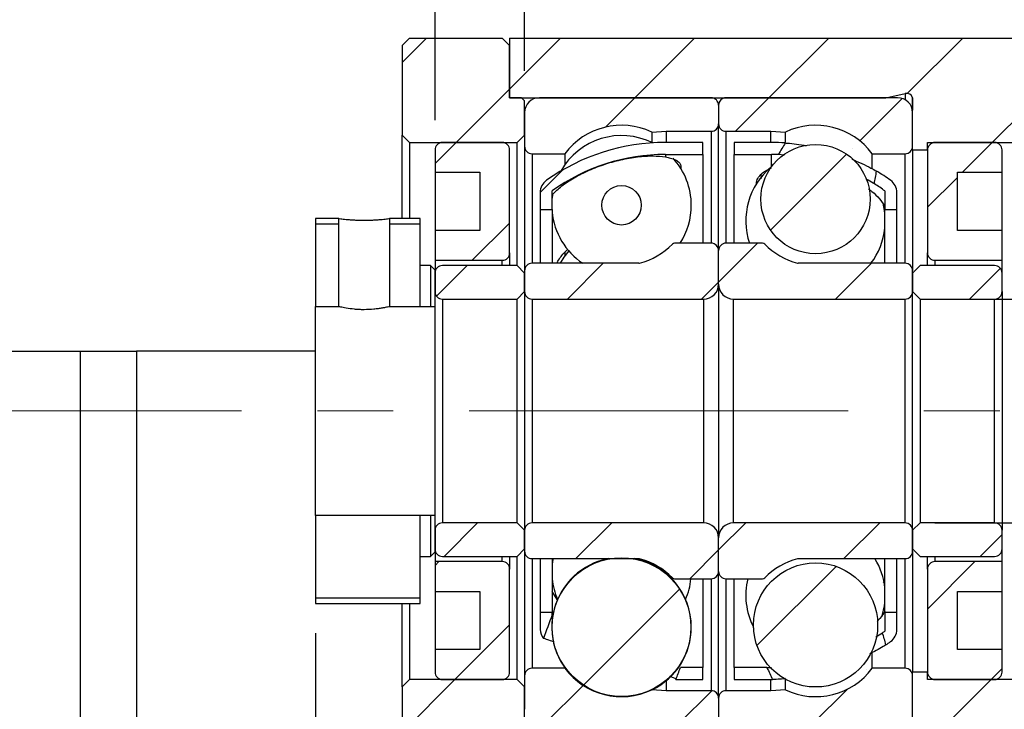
# Model space of a CAD drawing. Header units: millimetres. Extents: x 19 to 276, y 10 to 201.
# Tile 5 of 9: x 211 to 244, y 40 to 63. Entities that reach past the tile are written whole.
import ezdxf

# ---------------------------------------------------------------- set-up
doc = ezdxf.new("R2010")
doc.units = ezdxf.units.MM
doc.linetypes.add('CENTERX2', pattern=[20.32, 12.7, -2.54, 2.54, -2.54])
doc.layers.add('FORMAT', color=7, linetype='Continuous')
doc.styles.add('SLDTEXTSTYLE0', font='TXT', dxfattribs={"width": 0.75})
doc.dimstyles.new('SLDDIMSTYLE3', dxfattribs={"dimtxt": 3.5, "dimasz": 2.5, "dimexe": 0, "dimexo": 0.0625, "dimgap": 0.875, "dimtad": 1, "dimlfac": 2, "dimrnd": 1e-09, "dimzin": 12, "dimdsep": 46, "dimtxsty": 'SLDTEXTSTYLE0', "dimsah": 1, "dimcen": 0.09, "dimadec": 0, "dimazin": 3, "dimtfac": 1, "dimtofl": 0, "dimtmove": 0, "dimatfit": 3, "dimfxl": 1, "dimfrac": 2, "dimtolj": 1, "dimtzin": 12, "dimarcsym": 0})
doc.dimstyles.new('SLDDIMSTYLE4', dxfattribs={"dimtxt": 3.5, "dimasz": 2.5, "dimexe": 0, "dimexo": 0.0625, "dimgap": 0.875, "dimtad": 1, "dimlfac": 2, "dimrnd": 1e-09, "dimzin": 12, "dimdsep": 46, "dimtxsty": 'SLDTEXTSTYLE0', "dimsah": 1, "dimcen": 0.09, "dimadec": 0, "dimazin": 3, "dimtfac": 1, "dimtmove": 0, "dimatfit": 0, "dimfxl": 1, "dimfrac": 2, "dimtolj": 1, "dimtzin": 12, "dimarcsym": 0})

# ---------------------------------------------------------------- blocks, each defined once
blk = doc.blocks.new('_D_11')
at = {"layer": 'FORMAT', "color": 7}
for p, q in [((251.885, 54.01), (251.885, 64.47)), ((241.436, 54.01), (252.885, 54.01)), ((251.885, 54.01), (251.885, 46.51)), ((241.436, 46.51), (252.885, 46.51))]:
    blk.add_line(p, q, dxfattribs=at)
for points in [[(251.885, 54.01), (251.635, 51.51), (252.135, 51.51)], [(251.885, 46.51), (252.135, 49.01), (251.635, 49.01)]]:
    blk.add_solid(points, dxfattribs=at)
at = {"layer": 'FORMAT', "color": 7, "char_height": 3.5, "attachment_point": 1, "rotation": 90, "style": 'SLDTEXTSTYLE0'}
for s, insert in [('15', (247.32, 59.297)), ('%%c', (247.374, 54.019))]:
    blk.add_mtext(s, dxfattribs=dict(at, insert=insert))
blk = doc.blocks.new('_D_14')
at = {"layer": 'FORMAT', "color": 7}
for p, q in [((220.686, 42.81), (220.686, 28.15)), ((240.686, 38.76), (240.686, 28.15)), ((220.686, 29.15), (240.686, 29.15))]:
    blk.add_line(p, q, dxfattribs=at)
for points in [[(220.686, 29.15), (223.186, 28.9), (223.186, 29.4)], [(240.686, 29.15), (238.186, 29.4), (238.186, 28.9)]]:
    blk.add_solid(points, dxfattribs=at)
at = {"layer": 'FORMAT', "color": 7, "char_height": 3.5, "attachment_point": 1, "style": 'SLDTEXTSTYLE0'}
for s, insert in [('(', (226.796, 33.662)), (')', (233.689, 33.662)), ('40', (228.516, 33.662))]:
    blk.add_mtext(s, dxfattribs=dict(at, insert=insert))
blk = doc.blocks.new('_D_16')
at = {"layer": 'FORMAT', "color": 7}
for p, q in [((224.686, 60.01), (224.686, 66.044)), ((227.686, 61.66), (227.686, 66.044)), ((224.686, 65.044), (219.186, 65.044)), ((224.686, 65.044), (227.686, 65.044)), ((227.686, 65.044), (230.611, 65.044))]:
    blk.add_line(p, q, dxfattribs=at)
for points in [[(224.686, 65.044), (222.186, 65.294), (222.186, 64.794)], [(227.686, 65.044), (230.186, 64.794), (230.186, 65.294)]]:
    blk.add_solid(points, dxfattribs=at)
at = {"layer": 'FORMAT', "color": 7, "insert": (228.025, 69.556), "char_height": 3.5, "attachment_point": 1, "style": 'SLDTEXTSTYLE0'}
blk.add_mtext('6', dxfattribs=at)

msp = doc.modelspace()

# ---------------------------------------------------------------- hatches: boundary and pattern name
at = {"layer": 'FORMAT', "linetype": 'Continuous', "lineweight": 18}
h = msp.add_hatch(dxfattribs=at)
h.set_pattern_fill('ANSI31', color=256, style=0)
h.paths.add_polyline_path([(223.8357, 62.7597), (223.5857, 62.5097), (223.5857, 59.5097), (223.8357, 59.2597), (227.4357, 59.2597), (227.6857, 59.5097), (227.6857, 60.6597), (227.5857, 60.7597), (227.1857, 60.7597), (227.1857, 62.5097), (226.9357, 62.7597)], flags=0)
h = msp.add_hatch(dxfattribs=at)
h.set_pattern_fill('ANSI31', color=256, style=0)
edge = h.paths.add_edge_path(flags=0)
edge.add_line((240.6857, 60.7597), (240.6857, 59.0097))
edge.add_line((240.6857, 59.0097), (241.1857, 59.0097))
edge.add_line((241.1857, 59.0097), (241.1857, 59.2597))
edge.add_line((241.1857, 59.2597), (244.6857, 59.2597))
edge.add_line((244.6857, 59.2597), (244.6857, 62.7597))
edge.add_line((244.6857, 62.7597), (227.1857, 62.7597))
edge.add_line((227.1857, 62.7597), (227.1857, 60.7597))
edge.add_line((227.1857, 60.7597), (239.7872, 60.7597))
edge.add_line((239.7872, 60.7597), (240.4424, 60.905))
edge.add_arc((240.4857, 60.7097), 0.2, 14.47751, 102.5, ccw=False)
edge.add_line((240.6794, 60.7597), (240.6857, 60.7597))
h = msp.add_hatch(dxfattribs=at)
h.set_pattern_fill('ANSI31', color=256, style=0)
edge = h.paths.add_edge_path(flags=0)
edge.add_line((234.1857, 59.8847), (234.1857, 60.5097))
edge.add_arc((233.9357, 60.5097), 0.25, 0, 90)
edge.add_line((233.9357, 60.7597), (228.1857, 60.7597))
edge.add_arc((228.1857, 60.2597), 0.5, 90, 180)
edge.add_line((227.6857, 60.2597), (227.6857, 59.1347))
edge.add_arc((227.9357, 59.1347), 0.25, 180, 270)
edge.add_line((227.9357, 58.8847), (229.0357, 58.8847))
edge.add_arc((230.9357, 57.4597), 2.375, 64.82143, 143.1301, ccw=False)
edge.add_line((231.9461, 59.6091), (232.4357, 59.6347))
edge.add_line((232.4357, 59.6347), (233.9357, 59.6347))
edge.add_arc((233.9357, 59.8847), 0.25, 270, 360)
h = msp.add_hatch(dxfattribs=at)
h.set_pattern_fill('ANSI31', color=256, style=0)
edge = h.paths.add_edge_path(flags=0)
edge.add_line((240.1857, 60.7597), (234.4357, 60.7597))
edge.add_arc((234.4357, 60.5097), 0.25, 90, 180)
edge.add_line((234.1857, 60.5097), (234.1857, 59.8847))
edge.add_arc((234.4357, 59.8847), 0.25, 180, 270)
edge.add_line((234.4357, 59.6347), (235.9357, 59.6347))
edge.add_line((235.9357, 59.6347), (236.4253, 59.6091))
edge.add_arc((237.4357, 57.4597), 2.375, 36.8699, 115.17857, ccw=False)
edge.add_line((239.3357, 58.8847), (240.4357, 58.8847))
edge.add_arc((240.4357, 59.1347), 0.25, 270, 360)
edge.add_line((240.6857, 59.1347), (240.6857, 60.2597))
edge.add_arc((240.1857, 60.2597), 0.5, 0, 90)
h = msp.add_hatch(dxfattribs=at)
h.set_pattern_fill('ANSI31', color=256, style=0)
edge = h.paths.add_edge_path(flags=0)
edge.add_line((224.6857, 58.2597), (226.1857, 58.2597))
edge.add_line((226.1857, 58.2597), (226.1857, 56.3097))
edge.add_line((226.1857, 56.3097), (224.6857, 56.3097))
edge.add_line((224.6857, 56.3097), (224.6857, 55.3097))
edge.add_line((224.6857, 55.3097), (226.9357, 55.3097))
edge.add_arc((226.9357, 55.5597), 0.25, 270, 360)
edge.add_line((227.1857, 55.5597), (227.1857, 59.0097))
edge.add_arc((226.9357, 59.0097), 0.25, 0, 90)
edge.add_line((226.9357, 59.2597), (224.9357, 59.2597))
edge.add_arc((224.9357, 59.0097), 0.25, 90, 180)
edge.add_line((224.6857, 59.0097), (224.6857, 58.2597))
h = msp.add_hatch(dxfattribs=at)
h.set_pattern_fill('ANSI31', color=256, style=0)
edge = h.paths.add_edge_path(flags=0)
edge.add_arc((232.4107, 52.3534), 6.5064, 90, 125.73536, ccw=False)
edge.add_line((232.4107, 58.8597), (233.6607, 58.8597))
edge.add_line((233.6607, 58.8597), (233.6607, 59.2597))
edge.add_line((233.6607, 59.2597), (232.4107, 59.2597))
edge.add_arc((232.4107, 52.3534), 6.9064, 90, 125.27837)
edge.add_arc((228.7107, 57.5833), 0.5, 125.27837, 180)
edge.add_line((228.2107, 57.5833), (228.2107, 57.0097))
edge.add_line((228.2107, 57.0097), (228.6107, 57.0097))
edge.add_line((228.6107, 57.0097), (228.6107, 57.6347))
h = msp.add_hatch(dxfattribs=at)
h.set_pattern_fill('ANSI31', color=256, style=0)
edge = h.paths.add_edge_path(flags=0)
edge.add_line((234.7107, 59.2597), (234.7107, 58.8597))
edge.add_line((234.7107, 58.8597), (235.9607, 58.8597))
edge.add_arc((235.9607, 52.3534), 6.5064, 88.02282, 90, ccw=False)
edge.add_ellipse((234.7251, 50.2597), major_axis=(4.4441, 11.6457), ratio=0.1875268, start_angle=10.1885, end_angle=11.24711, ccw=False)
edge.add_arc((235.9607, 52.3534), 6.9064, 86.16598, 90)
edge.add_line((235.9607, 59.2597), (234.7107, 59.2597))
h = msp.add_hatch(dxfattribs=at)
h.set_pattern_fill('ANSI31', color=256, style=0)
edge = h.paths.add_edge_path(flags=0)
edge.add_arc((237.4357, 57.363), 1.8322, 0, 360)
h = msp.add_hatch(dxfattribs=at)
h.set_pattern_fill('ANSI31', color=256, style=0)
edge = h.paths.add_edge_path(flags=0)
edge.add_line((243.6857, 56.3097), (242.1857, 56.3097))
edge.add_line((242.1857, 56.3097), (242.1857, 58.2597))
edge.add_line((242.1857, 58.2597), (243.6857, 58.2597))
edge.add_line((243.6857, 58.2597), (243.6857, 59.0097))
edge.add_arc((243.4357, 59.0097), 0.25, 0, 90)
edge.add_line((243.4357, 59.2597), (241.4357, 59.2597))
edge.add_arc((241.4357, 59.0097), 0.25, 90, 180)
edge.add_line((241.1857, 59.0097), (241.1857, 55.5597))
edge.add_arc((241.4357, 55.5597), 0.25, 180, 270)
edge.add_line((241.4357, 55.3097), (243.6857, 55.3097))
edge.add_line((243.6857, 55.3097), (243.6857, 56.3097))
h = msp.add_hatch(dxfattribs=at)
h.set_pattern_fill('ANSI31', color=256, style=0)
edge = h.paths.add_edge_path(flags=0)
edge.add_line((240.1607, 57.0097), (240.1607, 57.5833))
edge.add_arc((239.6607, 57.5833), 0.5, 0, 54.72163)
edge.add_arc((235.9607, 52.3534), 6.9064, 54.72163, 59.37227)
edge.add_ellipse((234.7251, 50.2597), major_axis=(4.4441, 11.6457), ratio=0.1875268, start_angle=349.30239, end_angle=350.28009, ccw=False)
edge.add_arc((235.9607, 52.3534), 6.5064, 54.26464, 58.02802, ccw=False)
edge.add_line((239.7607, 57.6347), (239.7607, 57.0097))
edge.add_line((239.7607, 57.0097), (240.1607, 57.0097))
h = msp.add_hatch(dxfattribs=at)
h.set_pattern_fill('ANSI31', color=256, style=0)
edge = h.paths.add_edge_path(flags=0)
edge.add_arc((230.9357, 57.1543), 0.661, 0, 360)
h = msp.add_hatch(dxfattribs=at)
h.set_pattern_fill('ANSI31', color=256, style=0)
h.paths.add_polyline_path([(221.4607, 56.7098), (220.6856, 56.7098), (220.6856, 53.7597), (221.4607, 53.7597)], flags=0)
h.paths.add_polyline_path([(220.6857, 53.7597), (220.6857, 56.7097), (221.4607, 56.7097), (221.4607, 53.7597)], flags=0)
h = msp.add_hatch(dxfattribs=at)
h.set_pattern_fill('ANSI31', color=256, style=0)
h.paths.add_polyline_path([(224.1857, 56.7098), (223.1606, 56.7098), (223.1606, 53.7597), (224.6857, 53.7597), (224.6857, 54.9848), (224.5357, 55.1348), (224.1857, 55.1348)], flags=0)
h.paths.add_polyline_path([(223.1607, 53.7597), (223.1607, 56.7097), (224.1857, 56.7097), (224.1857, 55.1347), (224.5357, 55.1347), (224.6857, 54.9847), (224.6857, 53.7597)], flags=0)
h = msp.add_hatch(dxfattribs=at)
h.set_pattern_fill('ANSI31', color=256, style=0)
edge = h.paths.add_edge_path(flags=0)
edge.add_line((227.6857, 54.9597), (227.6857, 54.2597))
edge.add_arc((227.9357, 54.2597), 0.25, 180, 270)
edge.add_line((227.9357, 54.0097), (233.6857, 54.0097))
edge.add_arc((233.6857, 54.5097), 0.5, 270, 360)
edge.add_line((234.1857, 54.5097), (234.1857, 55.6347))
edge.add_arc((233.9357, 55.6347), 0.25, 0, 90)
edge.add_line((233.9357, 55.8847), (232.7105, 55.8847))
edge.add_arc((232.7105, 55.7847), 0.1, 90, 135.81561)
edge.add_arc((230.9357, 57.5097), 2.375, 284.75292, 315.81561, ccw=False)
edge.add_arc((231.5151, 55.3097), 0.1, 270, 284.75292, ccw=False)
edge.add_line((231.5151, 55.2097), (227.9357, 55.2097))
edge.add_arc((227.9357, 54.9597), 0.25, 90, 180)
h = msp.add_hatch(dxfattribs=at)
h.set_pattern_fill('ANSI31', color=256, style=0)
edge = h.paths.add_edge_path(flags=0)
edge.add_line((234.6857, 54.0097), (240.4357, 54.0097))
edge.add_arc((240.4357, 54.2597), 0.25, 270, 360)
edge.add_line((240.6857, 54.2597), (240.6857, 54.9597))
edge.add_arc((240.4357, 54.9597), 0.25, 0, 90)
edge.add_line((240.4357, 55.2097), (236.8564, 55.2097))
edge.add_arc((236.8564, 55.3097), 0.1, 255.24708, 270, ccw=False)
edge.add_arc((237.4357, 57.5097), 2.375, 224.18439, 255.24708, ccw=False)
edge.add_arc((235.6609, 55.7847), 0.1, 44.18439, 90)
edge.add_line((235.6609, 55.8847), (234.4357, 55.8847))
edge.add_arc((234.4357, 55.6347), 0.25, 90, 180)
edge.add_line((234.1857, 55.6347), (234.1857, 54.5097))
edge.add_arc((234.6857, 54.5097), 0.5, 180, 270)
h = msp.add_hatch(dxfattribs=at)
h.set_pattern_fill('ANSI31', color=256, style=0)
edge = h.paths.add_edge_path(flags=0)
edge.add_line((227.4357, 54.0097), (227.6857, 54.2597))
edge.add_line((227.6857, 54.2597), (227.6857, 54.8847))
edge.add_line((227.6857, 54.8847), (227.4357, 55.1347))
edge.add_line((227.4357, 55.1347), (224.9357, 55.1347))
edge.add_arc((224.9357, 54.8847), 0.25, 90, 180)
edge.add_line((224.6857, 54.8847), (224.6857, 54.2597))
edge.add_arc((224.9357, 54.2597), 0.25, 180, 270)
edge.add_line((224.9357, 54.0097), (227.4357, 54.0097))
h = msp.add_hatch(dxfattribs=at)
h.set_pattern_fill('ANSI31', color=256, style=0)
edge = h.paths.add_edge_path(flags=0)
edge.add_line((240.6857, 54.2597), (240.9357, 54.0097))
edge.add_line((240.9357, 54.0097), (243.4357, 54.0097))
edge.add_arc((243.4357, 54.2597), 0.25, 270, 360)
edge.add_line((243.6857, 54.2597), (243.6857, 54.8847))
edge.add_arc((243.4357, 54.8847), 0.25, 0, 90)
edge.add_line((243.4357, 55.1347), (240.9357, 55.1347))
edge.add_line((240.9357, 55.1347), (240.6857, 54.8847))
edge.add_line((240.6857, 54.8847), (240.6857, 54.2597))
h = msp.add_hatch(dxfattribs=at)
h.set_pattern_fill('ANSI31', color=256, style=0)
h.paths.add_polyline_path([(224.6857, 46.7598), (220.6856, 46.7598), (220.6856, 43.8097), (224.1857, 43.8097), (224.1857, 45.3847), (224.5357, 45.3847), (224.6857, 45.5347)], flags=0)
h.paths.add_polyline_path([(220.6857, 43.8097), (220.6857, 46.7597), (224.6857, 46.7597), (224.6857, 45.5347), (224.5357, 45.3847), (224.1857, 45.3847), (224.1857, 43.8097)], flags=0)
h = msp.add_hatch(dxfattribs=at)
h.set_pattern_fill('ANSI31', color=256, style=0)
edge = h.paths.add_edge_path(flags=0)
edge.add_line((227.6857, 46.2597), (227.4357, 46.5097))
edge.add_line((227.4357, 46.5097), (224.9357, 46.5097))
edge.add_arc((224.9357, 46.2597), 0.25, 90, 180)
edge.add_line((224.6857, 46.2597), (224.6857, 45.6347))
edge.add_arc((224.9357, 45.6347), 0.25, 180, 270)
edge.add_line((224.9357, 45.3847), (227.4357, 45.3847))
edge.add_line((227.4357, 45.3847), (227.6857, 45.6347))
edge.add_line((227.6857, 45.6347), (227.6857, 46.2597))
h = msp.add_hatch(dxfattribs=at)
h.set_pattern_fill('ANSI31', color=256, style=0)
edge = h.paths.add_edge_path(flags=0)
edge.add_line((233.6857, 46.5097), (227.9357, 46.5097))
edge.add_arc((227.9357, 46.2597), 0.25, 90, 180)
edge.add_line((227.6857, 46.2597), (227.6857, 45.5597))
edge.add_arc((227.9357, 45.5597), 0.25, 180, 270)
edge.add_line((227.9357, 45.3097), (231.5151, 45.3097))
edge.add_arc((231.5151, 45.2097), 0.1, 75.24708, 90, ccw=False)
edge.add_arc((230.9357, 43.0097), 2.375, 44.18439, 75.24708, ccw=False)
edge.add_arc((232.7105, 44.7347), 0.1, 224.18439, 270)
edge.add_line((232.7105, 44.6347), (233.9357, 44.6347))
edge.add_arc((233.9357, 44.8847), 0.25, 270, 360)
edge.add_line((234.1857, 44.8847), (234.1857, 46.0097))
edge.add_arc((233.6857, 46.0097), 0.5, 0, 90)
h = msp.add_hatch(dxfattribs=at)
h.set_pattern_fill('ANSI31', color=256, style=0)
edge = h.paths.add_edge_path(flags=0)
edge.add_line((240.6857, 45.5597), (240.6857, 46.2597))
edge.add_arc((240.4357, 46.2597), 0.25, 0, 90)
edge.add_line((240.4357, 46.5097), (234.6857, 46.5097))
edge.add_arc((234.6857, 46.0097), 0.5, 90, 180)
edge.add_line((234.1857, 46.0097), (234.1857, 44.8847))
edge.add_arc((234.4357, 44.8847), 0.25, 180, 270)
edge.add_line((234.4357, 44.6347), (235.6609, 44.6347))
edge.add_arc((235.6609, 44.7347), 0.1, 270, 315.81561)
edge.add_arc((237.4357, 43.0097), 2.375, 104.75292, 135.81561, ccw=False)
edge.add_arc((236.8564, 45.2097), 0.1, 90, 104.75292, ccw=False)
edge.add_line((236.8564, 45.3097), (240.4357, 45.3097))
edge.add_arc((240.4357, 45.5597), 0.25, 270, 360)
h = msp.add_hatch(dxfattribs=at)
h.set_pattern_fill('ANSI31', color=256, style=0)
edge = h.paths.add_edge_path(flags=0)
edge.add_line((240.9357, 46.5097), (240.6857, 46.2597))
edge.add_line((240.6857, 46.2597), (240.6857, 45.6347))
edge.add_line((240.6857, 45.6347), (240.9357, 45.3847))
edge.add_line((240.9357, 45.3847), (243.4357, 45.3847))
edge.add_arc((243.4357, 45.6347), 0.25, 270, 360)
edge.add_line((243.6857, 45.6347), (243.6857, 46.2597))
edge.add_arc((243.4357, 46.2597), 0.25, 0, 90)
edge.add_line((243.4357, 46.5097), (240.9357, 46.5097))
h = msp.add_hatch(dxfattribs=at)
h.set_pattern_fill('ANSI31', color=256, style=0)
edge = h.paths.add_edge_path(flags=0)
edge.add_line((224.6857, 44.2097), (226.1857, 44.2097))
edge.add_line((226.1857, 44.2097), (226.1857, 42.2597))
edge.add_line((226.1857, 42.2597), (224.6857, 42.2597))
edge.add_line((224.6857, 42.2597), (224.6857, 41.5097))
edge.add_arc((224.9357, 41.5097), 0.25, 180, 270)
edge.add_line((224.9357, 41.2597), (226.9357, 41.2597))
edge.add_arc((226.9357, 41.5097), 0.25, 270, 360)
edge.add_line((227.1857, 41.5097), (227.1857, 44.9597))
edge.add_arc((226.9357, 44.9597), 0.25, 0, 90)
edge.add_line((226.9357, 45.2097), (224.6857, 45.2097))
edge.add_line((224.6857, 45.2097), (224.6857, 44.2097))
h = msp.add_hatch(dxfattribs=at)
h.set_pattern_fill('ANSI31', color=256, style=0)
edge = h.paths.add_edge_path(flags=0)
edge.add_arc((230.9357, 43.0141), 2.324, 0, 360)
h = msp.add_hatch(dxfattribs=at)
h.set_pattern_fill('ANSI31', color=256, style=0)
edge = h.paths.add_edge_path(flags=0)
edge.add_line((243.6857, 42.2597), (242.1857, 42.2597))
edge.add_line((242.1857, 42.2597), (242.1857, 44.2097))
edge.add_line((242.1857, 44.2097), (243.6857, 44.2097))
edge.add_line((243.6857, 44.2097), (243.6857, 45.2097))
edge.add_line((243.6857, 45.2097), (241.4357, 45.2097))
edge.add_arc((241.4357, 44.9597), 0.25, 90, 180)
edge.add_line((241.1857, 44.9597), (241.1857, 41.5097))
edge.add_arc((241.4357, 41.5097), 0.25, 180, 270)
edge.add_line((241.4357, 41.2597), (243.4357, 41.2597))
edge.add_arc((243.4357, 41.5097), 0.25, 270, 360)
edge.add_line((243.6857, 41.5097), (243.6857, 42.2597))
h = msp.add_hatch(dxfattribs=at)
h.set_pattern_fill('ANSI31', color=256, style=0)
edge = h.paths.add_edge_path(flags=0)
edge.add_arc((237.4357, 43.0885), 2.0805, 0, 360)
h = msp.add_hatch(dxfattribs=at)
h.set_pattern_fill('ANSI31', color=256, style=0)
edge = h.paths.add_edge_path(flags=0)
edge.add_line((228.2107, 43.5097), (228.2107, 42.9362))
edge.add_arc((228.7107, 42.9362), 0.5, 180, 217.82601)
edge.add_ellipse((233.6464, 50.2597), major_axis=(-25.2362, -67.4567), ratio=0.032455, start_angle=344.11967, end_angle=345.572194, ccw=False)
edge.add_line((228.6107, 43.4274), (228.6107, 43.5097))
edge.add_line((228.6107, 43.5097), (228.2107, 43.5097))
h = msp.add_hatch(dxfattribs=at)
h.set_pattern_fill('ANSI31', color=256, style=0)
edge = h.paths.add_edge_path(flags=0)
edge.add_arc((235.9607, 48.1661), 6.9064, 303.72468, 305.27837)
edge.add_arc((239.6607, 42.9362), 0.5, 305.27837, 360)
edge.add_line((240.1607, 42.9362), (240.1607, 43.5097))
edge.add_line((240.1607, 43.5097), (239.7607, 43.5097))
edge.add_line((239.7607, 43.5097), (239.7607, 42.8847))
edge.add_arc((235.9607, 48.1661), 6.5064, 304.86425, 305.73536, ccw=False)
edge.add_ellipse((234.7251, 50.2597), major_axis=(6.0039, -15.8838), ratio=0.1376571, start_angle=12.19205, end_angle=12.98486, ccw=False)
h = msp.add_hatch(dxfattribs=at)
h.set_pattern_fill('ANSI31', color=256, style=0)
edge = h.paths.add_edge_path(flags=0)
edge.add_line((228.1857, 39.7597), (233.9357, 39.7597))
edge.add_arc((233.9357, 40.0097), 0.25, 270, 360)
edge.add_line((234.1857, 40.0097), (234.1857, 40.6347))
edge.add_arc((233.9357, 40.6347), 0.25, 0, 90)
edge.add_line((233.9357, 40.8847), (232.4357, 40.8847))
edge.add_line((232.4357, 40.8847), (231.9461, 40.9104))
edge.add_arc((230.9357, 43.0597), 2.375, 216.8699, 295.17857, ccw=False)
edge.add_line((229.0357, 41.6347), (227.9357, 41.6347))
edge.add_arc((227.9357, 41.3847), 0.25, 90, 180)
edge.add_line((227.6857, 41.3847), (227.6857, 40.2597))
edge.add_arc((228.1857, 40.2597), 0.5, 180, 270)
h = msp.add_hatch(dxfattribs=at)
h.set_pattern_fill('ANSI31', color=256, style=0)
edge = h.paths.add_edge_path(flags=0)
edge.add_line((233.6607, 41.2597), (233.6607, 41.6597))
edge.add_line((233.6607, 41.6597), (232.9081, 41.6597))
edge.add_ellipse((233.6464, 50.2597), major_axis=(-25.2362, -67.4567), ratio=0.032455, start_angle=14.865552, end_angle=15.604538, ccw=False)
edge.add_line((232.7567, 41.2597), (233.6607, 41.2597))
h = msp.add_hatch(dxfattribs=at)
h.set_pattern_fill('ANSI31', color=256, style=0)
edge = h.paths.add_edge_path(flags=0)
edge.add_line((234.1857, 40.6347), (234.1857, 40.0097))
edge.add_arc((234.4357, 40.0097), 0.25, 180, 270)
edge.add_line((234.4357, 39.7597), (240.1857, 39.7597))
edge.add_arc((240.1857, 40.2597), 0.5, 270, 360)
edge.add_line((240.6857, 40.2597), (240.6857, 41.3847))
edge.add_arc((240.4357, 41.3847), 0.25, 0, 90)
edge.add_line((240.4357, 41.6347), (239.3357, 41.6347))
edge.add_arc((237.4357, 43.0597), 2.375, 244.82143, 323.1301, ccw=False)
edge.add_line((236.4253, 40.9104), (235.9357, 40.8847))
edge.add_line((235.9357, 40.8847), (234.4357, 40.8847))
edge.add_arc((234.4357, 40.6347), 0.25, 90, 180)
h = msp.add_hatch(dxfattribs=at)
h.set_pattern_fill('ANSI31', color=256, style=0)
edge = h.paths.add_edge_path(flags=0)
edge.add_line((235.8063, 41.6597), (234.7107, 41.6597))
edge.add_line((234.7107, 41.6597), (234.7107, 41.2597))
edge.add_line((234.7107, 41.2597), (235.9607, 41.2597))
edge.add_arc((235.9607, 48.1661), 6.9064, 270, 270.29143)
edge.add_ellipse((234.7251, 50.2597), major_axis=(6.0039, -15.8838), ratio=0.1376571, start_angle=346.45974, end_angle=347.33103, ccw=False)
h = msp.add_hatch(dxfattribs=at)
h.set_pattern_fill('ANSI31', color=256, style=0)
h.paths.add_polyline_path([(223.8357, 41.2597), (223.5857, 41.0097), (223.5857, 38.0097), (223.8357, 37.7597), (226.9357, 37.7597), (227.1857, 38.0097), (227.1857, 39.7597), (227.5857, 39.7597), (227.6857, 39.8597), (227.6857, 41.0097), (227.4357, 41.2597)], flags=0)
h = msp.add_hatch(dxfattribs=at)
h.set_pattern_fill('ANSI31', color=256, style=0)
edge = h.paths.add_edge_path(flags=0)
edge.add_line((240.6857, 41.5097), (240.6857, 39.7597))
edge.add_line((240.6857, 39.7597), (240.6794, 39.7597))
edge.add_arc((240.4857, 39.8097), 0.2, 257.5, 345.52249, ccw=False)
edge.add_line((240.4424, 39.6145), (239.7872, 39.7597))
edge.add_line((239.7872, 39.7597), (227.1857, 39.7597))
edge.add_line((227.1857, 39.7597), (227.1857, 35.2597))
edge.add_line((227.1857, 35.2597), (244.6857, 35.2597))
edge.add_line((244.6857, 35.2597), (244.6857, 41.2597))
edge.add_line((244.6857, 41.2597), (241.1857, 41.2597))
edge.add_line((241.1857, 41.2597), (241.1857, 41.5097))
edge.add_line((241.1857, 41.5097), (240.6857, 41.5097))

# ---------------------------------------------------------------- linework, layer by layer
at = {"color": 7, "linetype": 'Continuous', "lineweight": 25}
for p, q in [((223.5857, 62.5097), (223.8357, 62.7597)), ((223.8357, 62.7597), (226.9357, 62.7597)), ((226.9357, 62.7597), (227.1857, 62.5097)), ((227.1857, 62.7597), (227.1857, 60.7597)), ((227.1857, 62.7597), (244.6857, 62.7597)), ((223.5857, 62.5097), (223.5857, 59.5097)), ((227.1857, 60.7597), (227.1857, 62.5097)), ((227.5857, 60.7597), (227.1857, 60.7597)), ((227.1857, 60.7597), (239.7872, 60.7597)), ((227.5857, 60.7597), (227.6857, 60.6597)), ((233.9357, 60.7597), (228.1857, 60.7597)), ((240.1857, 60.7597), (234.4357, 60.7597)), ((239.7872, 60.7597), (240.4424, 60.905)), ((240.6794, 60.7597), (240.6857, 60.7597)), ((240.6794, 60.7597), (240.6794, 60.3392)), ((240.6857, 59.0097), (240.6857, 60.7597)), ((227.6857, 59.5097), (227.6857, 60.6597)), ((234.1857, 60.5097), (234.1857, 59.8847)), ((227.6857, 60.2597), (227.6857, 59.1347)), ((240.6857, 59.1347), (240.6857, 60.2597)), ((234.1857, 55.6347), (234.1857, 59.8847)), ((223.8357, 59.2597), (223.5857, 59.5097)), ((223.5857, 56.7098), (223.5857, 59.5097)), ((227.6857, 59.5097), (227.4357, 59.2597)), ((231.9461, 59.6091), (232.4357, 59.6347)), ((231.9461, 59.6091), (231.9461, 59.2622)), ((232.4357, 59.6347), (233.9357, 59.6347)), ((232.4357, 59.6347), (232.4357, 59.2597)), ((234.4357, 59.6347), (235.9357, 59.6347)), ((235.9357, 59.6347), (236.4253, 59.6091)), ((235.9357, 59.2597), (235.9357, 59.6347)), ((236.4253, 59.2673), (236.4253, 59.6091)), ((223.8357, 59.2597), (227.4357, 59.2597)), ((223.8357, 59.2597), (223.8357, 56.7098)), ((226.9357, 59.2597), (224.9357, 59.2597)), ((227.4357, 55.1347), (227.4357, 59.2597)), ((227.6857, 59.1347), (227.6857, 54.9597)), ((233.6607, 59.2597), (232.4107, 59.2597)), ((233.6607, 58.8597), (233.6607, 59.2597)), ((235.9607, 59.2597), (234.7107, 59.2597)), ((234.7107, 59.2597), (234.7107, 58.8597)), ((241.1857, 59.2597), (244.6857, 59.2597)), ((241.1857, 59.0097), (241.1857, 59.2597)), ((243.4357, 59.2597), (241.4357, 59.2597)), ((224.6857, 59.0097), (224.6857, 58.2597)), ((227.1857, 55.5597), (227.1857, 59.0097)), ((227.9357, 58.8847), (229.0357, 58.8847)), ((229.0357, 58.8847), (229.0357, 58.5159)), ((232.4107, 58.8597), (233.6607, 58.8597)), ((232.4107, 58.8597), (232.4107, 58.7738)), ((233.6607, 58.8597), (233.6607, 55.8847)), ((234.7107, 58.8597), (235.9607, 58.8597)), ((234.7107, 55.8847), (234.7107, 58.8597)), ((236.3934, 58.8386), (236.1852, 58.8559)), ((239.3357, 58.8847), (240.4357, 58.8847)), ((239.3357, 58.39), (239.3357, 58.8847)), ((240.6857, 59.0097), (241.1857, 59.0097)), ((240.6857, 59.0097), (240.6857, 54.9597)), ((241.1857, 59.0097), (241.1857, 55.5597)), ((243.6857, 58.2597), (243.6857, 59.0097)), ((224.6857, 58.2597), (226.1857, 58.2597)), ((224.6857, 58.2597), (224.6857, 56.3097)), ((226.1857, 58.2597), (226.1857, 56.3097)), ((235.5994, 58.1775), (235.6109, 58.0567)), ((242.1857, 58.2597), (243.6857, 58.2597)), ((242.1857, 56.3097), (242.1857, 58.2597)), ((243.6857, 56.3097), (243.6857, 58.2597)), ((228.2107, 57.5833), (228.2107, 57.0097)), ((228.6107, 57.0097), (228.6107, 57.6347)), ((239.7607, 57.6347), (239.7607, 57.0097)), ((240.1607, 57.0097), (240.1607, 57.5833)), ((228.2107, 57.0097), (228.6107, 57.0097)), ((228.2107, 57.0097), (228.2107, 55.2097)), ((228.6107, 57.0097), (228.6107, 55.2097)), ((239.7607, 57.0097), (240.1607, 57.0097)), ((239.7607, 55.2097), (239.7607, 57.0097)), ((240.1607, 55.2097), (240.1607, 57.0097)), ((221.4607, 56.7098), (220.6856, 56.7098)), ((220.6856, 56.7098), (220.6856, 53.7597)), ((221.4607, 56.7097), (220.6857, 56.7097)), ((220.6857, 56.7097), (220.6857, 53.7597)), ((220.6857, 56.5313), (221.4607, 56.5313)), ((221.4607, 53.7597), (221.4607, 56.7098)), ((221.4607, 53.7597), (221.4607, 56.7097)), ((223.1606, 56.7098), (223.1606, 53.7597)), ((224.1857, 56.7098), (223.1606, 56.7098)), ((223.1607, 56.7097), (223.1607, 53.7597)), ((224.1857, 56.7097), (223.1607, 56.7097)), ((223.1607, 56.5313), (224.1857, 56.5313)), ((224.1857, 55.1348), (224.1857, 56.7098)), ((224.1857, 55.1347), (224.1857, 56.7097)), ((224.6857, 56.3097), (224.6857, 55.3097)), ((226.1857, 56.3097), (224.6857, 56.3097)), ((243.6857, 56.3097), (242.1857, 56.3097)), ((243.6857, 55.3097), (243.6857, 56.3097)), ((233.9357, 55.8847), (232.7105, 55.8847)), ((235.6609, 55.8847), (234.4357, 55.8847)), ((227.1857, 55.5597), (227.1857, 55.1347)), ((229.0357, 55.5915), (229.0357, 55.4617)), ((234.1857, 54.5097), (234.1857, 55.6347)), ((241.1857, 55.1347), (241.1857, 55.5597)), ((224.5357, 55.1348), (224.1857, 55.1348)), ((224.5357, 55.1347), (224.1857, 55.1347)), ((224.1857, 53.7597), (224.1857, 55.1347)), ((224.5357, 55.1348), (224.6857, 54.9848)), ((224.5357, 55.1347), (224.6857, 54.9847)), ((224.5357, 55.1347), (224.5357, 53.7597)), ((224.6857, 55.3097), (226.9357, 55.3097)), ((224.6857, 55.3097), (224.6857, 54.9848)), ((227.4357, 55.1347), (224.9357, 55.1347)), ((227.4357, 55.1347), (227.6857, 54.8847)), ((231.5151, 55.2097), (227.9357, 55.2097)), ((240.4357, 55.2097), (236.8564, 55.2097)), ((240.6857, 54.8847), (240.9357, 55.1347)), ((243.4357, 55.1347), (240.9357, 55.1347)), ((241.4357, 55.3097), (243.6857, 55.3097)), ((243.6857, 54.8847), (243.6857, 55.3097)), ((224.6857, 53.7597), (224.6857, 54.9848)), ((224.6857, 53.7597), (224.6857, 54.9847)), ((224.6857, 54.8847), (224.6857, 54.2597)), ((227.6857, 54.9597), (227.6857, 54.2597)), ((227.6857, 54.2597), (227.6857, 54.8847)), ((240.6857, 54.2597), (240.6857, 54.9597)), ((240.6857, 54.8847), (240.6857, 54.2597)), ((243.6857, 54.2597), (243.6857, 54.8847)), ((234.1857, 54.5097), (234.1857, 46.0097)), ((227.6857, 54.2597), (227.4357, 54.0097)), ((227.6857, 54.2597), (227.6857, 46.2597)), ((240.9357, 54.0097), (240.6857, 54.2597)), ((240.6857, 46.2597), (240.6857, 54.2597)), ((243.6857, 54.2597), (243.6857, 46.2597)), ((224.9357, 54.0097), (227.4357, 54.0097)), ((224.9357, 54.0097), (224.9357, 46.5097)), ((227.4357, 46.5097), (227.4357, 54.0097)), ((227.9357, 54.0097), (233.6857, 54.0097)), ((227.9357, 54.0097), (227.9357, 46.5097)), ((233.6857, 54.0097), (233.6857, 46.5097)), ((234.6857, 54.0097), (240.4357, 54.0097)), ((234.6857, 46.5097), (234.6857, 54.0097)), ((240.4357, 46.5097), (240.4357, 54.0097)), ((240.9357, 54.0097), (243.4357, 54.0097)), ((240.9357, 54.0097), (240.9357, 46.5097)), ((243.4357, 46.5097), (243.4357, 54.0097)), ((220.6856, 46.7598), (220.6856, 53.7597)), ((220.6856, 53.7597), (221.4607, 53.7597)), ((220.6857, 53.7597), (221.4607, 53.7597)), ((223.1606, 53.7597), (224.6857, 53.7597)), ((223.1607, 53.7597), (224.6857, 53.7597)), ((224.6857, 46.7598), (224.6857, 53.7597)), ((208.5681, 52.2597), (212.8034, 52.2597)), ((212.8034, 35.2597), (212.8034, 52.2597)), ((212.8034, 52.2597), (214.6857, 52.2597)), ((214.6857, 52.2597), (214.6857, 35.2597)), ((220.6856, 52.2597), (214.6857, 52.2597)), ((224.6857, 46.7598), (220.6856, 46.7598)), ((220.6856, 46.7598), (220.6856, 43.8097)), ((224.6857, 46.7597), (220.6857, 46.7597)), ((220.6857, 46.7597), (220.6857, 43.8097)), ((224.1857, 45.3847), (224.1857, 46.7597)), ((224.5357, 46.7597), (224.5357, 45.3847)), ((224.6857, 45.5347), (224.6857, 46.7598)), ((224.6857, 45.5347), (224.6857, 46.7597)), ((224.6857, 46.2597), (224.6857, 45.6347)), ((227.4357, 46.5097), (224.9357, 46.5097)), ((227.4357, 46.5097), (227.6857, 46.2597)), ((227.6857, 45.6347), (227.6857, 46.2597)), ((227.6857, 46.2597), (227.6857, 45.5597)), ((233.6857, 46.5097), (227.9357, 46.5097)), ((240.4357, 46.5097), (234.6857, 46.5097)), ((240.6857, 46.2597), (240.9357, 46.5097)), ((240.6857, 46.2597), (240.6857, 45.6347)), ((240.6857, 45.5597), (240.6857, 46.2597)), ((243.4357, 46.5097), (240.9357, 46.5097)), ((243.6857, 45.6347), (243.6857, 46.2597)), ((234.1857, 44.8847), (234.1857, 46.0097)), ((224.6857, 45.5347), (224.5357, 45.3847)), ((224.6857, 45.5347), (224.5357, 45.3847)), ((224.6857, 45.5347), (224.6857, 45.2097)), ((227.6857, 45.6347), (227.4357, 45.3847)), ((227.6857, 45.5597), (227.6857, 41.3847)), ((240.9357, 45.3847), (240.6857, 45.6347)), ((240.6857, 45.5597), (240.6857, 41.5097)), ((243.6857, 45.2097), (243.6857, 45.6347)), ((224.1857, 45.3847), (224.5357, 45.3847)), ((224.1857, 43.8097), (224.1857, 45.3847)), ((224.1857, 43.8097), (224.1857, 45.3847)), ((224.1857, 45.3847), (224.5357, 45.3847)), ((224.6857, 45.2097), (224.6857, 44.2097)), ((226.9357, 45.2097), (224.6857, 45.2097)), ((224.9357, 45.3847), (227.4357, 45.3847)), ((227.1857, 45.3847), (227.1857, 44.9597)), ((227.4357, 41.2597), (227.4357, 45.3847)), ((227.9357, 45.3097), (231.5151, 45.3097)), ((228.2107, 45.3097), (228.2107, 43.5097)), ((228.6107, 45.3097), (228.6107, 43.5097)), ((228.6268, 45.3097), (228.6107, 45.2984)), ((236.8564, 45.3097), (240.4357, 45.3097)), ((239.7607, 43.5097), (239.7607, 45.3097)), ((240.1607, 43.5097), (240.1607, 45.3097)), ((240.9357, 45.3847), (243.4357, 45.3847)), ((241.1857, 44.9597), (241.1857, 45.3847)), ((243.6857, 45.2097), (241.4357, 45.2097)), ((243.6857, 44.2097), (243.6857, 45.2097)), ((227.1857, 41.5097), (227.1857, 44.9597)), ((234.1857, 40.6347), (234.1857, 44.8847)), ((241.1857, 44.9597), (241.1857, 41.5097)), ((232.7105, 44.6347), (233.9357, 44.6347)), ((233.6607, 44.6347), (233.6607, 41.6597)), ((234.4357, 44.6347), (235.6609, 44.6347)), ((234.7107, 41.6597), (234.7107, 44.6347)), ((239.7051, 44.5376), (239.7607, 44.4981)), ((224.6857, 44.2097), (226.1857, 44.2097)), ((224.6857, 44.2097), (224.6857, 42.2597)), ((226.1857, 44.2097), (226.1857, 42.2597)), ((228.7967, 43.9061), (228.6107, 44.2118)), ((242.1857, 44.2097), (243.6857, 44.2097)), ((242.1857, 42.2597), (242.1857, 44.2097)), ((243.6857, 42.2597), (243.6857, 44.2097)), ((224.1857, 43.9882), (220.6857, 43.9882)), ((220.6856, 43.8097), (224.1857, 43.8097)), ((220.6857, 43.8097), (224.1857, 43.8097)), ((223.5857, 41.0097), (223.5857, 43.8097)), ((223.8357, 43.8097), (223.8357, 41.2597)), ((228.6107, 43.5097), (228.2107, 43.5097)), ((228.2107, 43.5097), (228.2107, 42.9362)), ((228.6107, 43.4274), (228.6107, 43.5097)), ((239.7607, 43.5097), (239.7607, 42.8847)), ((240.1607, 43.5097), (239.7607, 43.5097)), ((240.1607, 42.9362), (240.1607, 43.5097)), ((239.4539, 42.6912), (239.68, 42.8276)), ((224.6857, 42.2597), (224.6857, 41.5097)), ((226.1857, 42.2597), (224.6857, 42.2597)), ((243.6857, 42.2597), (242.1857, 42.2597)), ((243.6857, 41.5097), (243.6857, 42.2597)), ((239.3357, 41.6347), (239.3357, 42.1435)), ((229.0357, 41.6347), (227.9357, 41.6347)), ((229.0357, 41.6525), (229.0357, 41.6347)), ((233.6607, 41.6597), (232.9081, 41.6597)), ((233.6607, 41.2597), (233.6607, 41.6597)), ((235.8063, 41.6597), (234.7107, 41.6597)), ((234.7107, 41.6597), (234.7107, 41.2597)), ((240.4357, 41.6347), (239.3357, 41.6347)), ((223.5857, 41.0097), (223.8357, 41.2597)), ((227.4357, 41.2597), (223.8357, 41.2597)), ((224.9357, 41.2597), (226.9357, 41.2597)), ((227.4357, 41.2597), (227.6857, 41.0097)), ((227.6857, 41.3847), (227.6857, 40.2597)), ((232.7567, 41.2597), (233.6607, 41.2597)), ((234.7107, 41.2597), (235.9607, 41.2597)), ((235.9357, 40.8847), (235.9357, 41.2597)), ((236.4253, 40.9104), (236.4253, 41.2698)), ((241.1857, 41.5097), (240.6857, 41.5097)), ((240.6857, 39.7597), (240.6857, 41.5097)), ((240.6857, 40.2597), (240.6857, 41.3847)), ((241.1857, 41.2597), (241.1857, 41.5097)), ((244.6857, 41.2597), (241.1857, 41.2597)), ((241.4357, 41.2597), (243.4357, 41.2597)), ((223.5857, 41.0097), (223.5857, 38.0097)), ((227.6857, 39.8597), (227.6857, 41.0097)), ((231.9461, 40.911), (231.9461, 40.9104)), ((232.4357, 40.8847), (231.9461, 40.9104)), ((232.4357, 41.2214), (232.4357, 40.8847)), ((236.4253, 40.9104), (235.9357, 40.8847)), ((233.9357, 40.8847), (232.4357, 40.8847)), ((234.1857, 40.6347), (234.1857, 40.0097)), ((235.9357, 40.8847), (234.4357, 40.8847))]:
    msp.add_line(p, q, dxfattribs=at)
at = {"color": 8, "linetype": 'Continuous', "lineweight": 25}
for p, q in [((240.4424, 60.905), (240.4424, 60.6888)), ((233.9357, 59.6347), (233.9357, 55.8847)), ((234.4357, 55.8847), (234.4357, 59.6347)), ((227.9357, 58.8847), (227.9357, 55.2097)), ((235.9607, 58.4499), (235.9607, 58.8597)), ((240.4357, 55.2097), (240.4357, 58.8847)), ((226.9357, 55.1347), (226.9357, 55.3097)), ((241.4357, 55.3097), (241.4357, 55.1347)), ((226.9357, 45.2097), (226.9357, 45.3847)), ((227.9357, 45.3097), (227.9357, 41.6347)), ((240.4357, 41.6347), (240.4357, 45.3097)), ((241.4357, 45.3847), (241.4357, 45.2097)), ((233.9357, 44.6347), (233.9357, 40.8847)), ((234.4357, 40.8847), (234.4357, 44.6347))]:
    msp.add_line(p, q, dxfattribs=at)
at = {"color": 7, "linetype": 'Continuous', "lineweight": 25, "flags": 128}
for points in [[(228.6277, 57.5242), (228.6243, 57.5027), (228.6107, 57.3958)], [(239.7607, 56.8755), (239.7471, 56.9825), (239.6962, 57.2294)], [(229.166, 55.6272), (229.0044, 55.4169), (228.8784, 55.2097)], [(228.6433, 45.3276), (228.6243, 45.2191), (228.6107, 45.1121)], [(239.6699, 43.394), (239.7471, 43.733), (239.7607, 43.8399)]]:
    msp.add_lwpolyline(points, dxfattribs=at)
at = {"color": 7, "linetype": 'Continuous', "lineweight": 25}
for centre, radius in [((237.4357, 57.363), 1.8322), ((230.9357, 57.1543), 0.661), ((230.9357, 43.0141), 2.324), ((237.4357, 43.0885), 2.0805)]:
    msp.add_circle(centre, radius, dxfattribs=at)
for centre, radius, start, end in [((228.1857, 60.2597), 0.5, 90, 180), ((233.9357, 60.5097), 0.25, 0, 90), ((234.4357, 60.5097), 0.25, 90, 180), ((240.1857, 60.2597), 0.5, 0, 90), ((240.4857, 60.7097), 0.2, 14.47751, 102.5), ((230.9357, 57.4597), 2.375, 64.82143, 143.1301), ((233.9357, 59.8847), 0.25, 270, 0), ((234.4357, 59.8847), 0.25, 180, 270), ((237.4357, 57.4597), 2.375, 36.8699, 115.17857), ((230.9357, 57.1543), 2.3375, 63.4984, 150.65857), ((224.9357, 59.0097), 0.25, 90, 180), ((226.9357, 59.0097), 0.25, 0, 90), ((227.9357, 59.1347), 0.25, 180, 270), ((232.4107, 52.3534), 6.9064, 90, 125.27837), ((235.9607, 52.3534), 6.9064, 86.16598, 90), ((240.4357, 59.1347), 0.25, 270, 0), ((241.4357, 59.0097), 0.25, 90, 180), ((243.4357, 59.0097), 0.25, 0, 90), ((232.4107, 52.3534), 6.5064, 90, 125.73536), ((230.9357, 57.1543), 2.3375, 0, 42.34919), ((235.9607, 52.3534), 6.5064, 88.02282, 90), ((237.4357, 56.6341), 2.3375, 129.91954, 198.69859), ((235.9607, 52.3534), 6.9064, 54.72163, 59.37227), ((228.7107, 57.5833), 0.5, 125.27837, 180), ((235.9607, 52.3534), 6.5064, 54.26464, 58.02802), ((239.6607, 57.5833), 0.5, 0, 54.72163), ((230.9357, 57.1543), 2.3375, 327.10209, 0), ((230.9357, 57.1543), 2.3375, 185.32985, 236.29584), ((237.4357, 56.6341), 2.3375, 322.45678, 354.07197), ((230.9357, 57.5097), 2.375, 284.75292, 315.81561), ((232.7105, 55.7847), 0.1, 90, 135.81561), ((233.9357, 55.6347), 0.25, 0, 90), ((234.4357, 55.6347), 0.25, 90, 180), ((235.6609, 55.7847), 0.1, 44.18439, 90), ((237.4357, 57.5097), 2.375, 224.18439, 255.24708), ((226.9357, 55.5597), 0.25, 270, 0), ((241.4357, 55.5597), 0.25, 180, 270), ((224.9357, 54.8847), 0.25, 90, 180), ((227.9357, 54.9597), 0.25, 90, 180), ((231.5151, 55.3097), 0.1, 270, 284.75292), ((236.8564, 55.3097), 0.1, 255.24708, 270), ((240.4357, 54.9597), 0.25, 0, 90), ((243.4357, 54.8847), 0.25, 0, 90), ((233.6857, 54.5097), 0.5, 270, 0), ((234.6857, 54.5097), 0.5, 180, 270), ((224.9357, 54.2597), 0.25, 180, 270), ((227.9357, 54.2597), 0.25, 180, 270), ((240.4357, 54.2597), 0.25, 270, 0), ((243.4357, 54.2597), 0.25, 270, 0), ((224.9357, 46.2597), 0.25, 90, 180), ((227.9357, 46.2597), 0.25, 90, 180), ((233.6857, 46.0097), 0.5, 0, 90), ((234.6857, 46.0097), 0.5, 90, 180), ((240.4357, 46.2597), 0.25, 0, 90), ((243.4357, 46.2597), 0.25, 0, 90), ((224.9357, 45.6347), 0.25, 180, 270), ((227.9357, 45.5597), 0.25, 180, 270), ((240.4357, 45.5597), 0.25, 270, 0), ((243.4357, 45.6347), 0.25, 270, 360), ((226.9357, 44.9597), 0.25, 0, 90), ((230.9357, 43.0141), 2.3375, 100.85869, 229.34677), ((230.9357, 43.0141), 2.3375, 0, 79.14131), ((231.5151, 45.2097), 0.1, 75.24708, 90), ((230.9357, 43.0097), 2.375, 44.18439, 75.24708), ((237.4357, 43.0097), 2.375, 104.75292, 135.81561), ((236.8564, 45.2097), 0.1, 90, 104.75292), ((237.4357, 44.0813), 2.3375, 5.92803, 31.70321), ((241.4357, 44.9597), 0.25, 90, 180), ((233.9357, 44.8847), 0.25, 270, 0), ((234.4357, 44.8847), 0.25, 180, 270), ((230.9357, 44.8707), 2.3375, 185.92803, 203.39955), ((232.7105, 44.7347), 0.1, 224.18439, 270), ((230.9357, 44.8707), 2.3375, 336.60045, 354.20575), ((237.4357, 44.0813), 2.3375, 166.30525, 207.19113), ((235.6609, 44.7347), 0.1, 270, 315.81561), ((228.7107, 42.9362), 0.5, 180, 217.82601), ((230.9357, 43.0141), 2.3375, 295.99307, 0), ((235.9607, 48.1661), 6.5064, 304.86425, 305.73536), ((239.6607, 42.9362), 0.5, 305.27837, 0), ((235.9607, 48.1661), 6.9064, 303.72468, 305.27837), ((227.9357, 41.3847), 0.25, 90, 180), ((230.9357, 43.0597), 2.375, 216.8699, 295.17857), ((237.4357, 43.0597), 2.375, 244.82143, 323.1301), ((240.4357, 41.3847), 0.25, 0, 90), ((224.9357, 41.5097), 0.25, 180, 270), ((226.9357, 41.5097), 0.25, 270, 0), ((235.9607, 48.1661), 6.9064, 270, 270.29143), ((241.4357, 41.5097), 0.25, 180, 270), ((243.4357, 41.5097), 0.25, 270, 0), ((233.9357, 40.6347), 0.25, 0, 90), ((234.4357, 40.6347), 0.25, 90, 180)]:
    msp.add_arc(centre, radius, start, end, dxfattribs=at)
for centre, major_axis, ratio, start_param, end_param in [((234.7251, 50.2597), (4.4441, 11.6457), 0.1875268, 0.7641469, 0.8147207), ((234.7251, 50.2597), (4.4441, 11.6457), 0.1875268, 5.4941161, 5.5430051), ((233.6464, 50.2597), (-25.2362, -67.4567), 0.032455, 4.8259808, 4.837876), ((234.7251, 50.2597), (6.0039, -15.8838), 0.1376571, 1.0035307, 1.0326017), ((233.6464, 50.2597), (-25.2362, -67.4567), 0.032455, 1.4491294, 1.4551098), ((234.7251, 50.2597), (6.0039, -15.8838), 0.1376571, 5.2316743, 5.2618611)]:
    msp.add_ellipse(centre, major_axis=major_axis, ratio=ratio, start_param=start_param, end_param=end_param, dxfattribs=at)
for points, knots in [([(236.4225, 59.2443), (236.4428, 59.2428), (236.5617, 59.2343), (236.7873, 59.2101), (237.0123, 59.1696), (237.1197, 59.1503)], [0, 0, 0, 0, 0.0970242, 0.5690512, 1, 1, 1, 1]), ([(228.6107, 57.5008), (228.6838, 57.5869), (228.7775, 57.676), (228.9489, 57.813), (229.0117, 57.8594), (229.1451, 57.9511), (229.2157, 57.9963), (229.3647, 58.0853), (229.443, 58.1292), (229.6077, 58.2153), (229.6937, 58.2573), (229.8688, 58.3371), (229.9585, 58.3753), (230.1423, 58.448), (230.2369, 58.4827), (230.5238, 58.5799), (230.7156, 58.6343), (231.0041, 58.7008), (231.1008, 58.7204), (231.289, 58.7535), (231.3812, 58.7672), (231.652, 58.7997), (231.8269, 58.81), (232.142, 58.808), (232.2845, 58.7962), (232.4107, 58.7738)], [0, 0, 0, 0, 0.125, 0.125, 0.1875, 0.1875, 0.25, 0.25, 0.3125, 0.3125, 0.375, 0.375, 0.4375, 0.4375, 0.5, 0.5, 0.625, 0.625, 0.6875, 0.6875, 0.75, 0.75, 0.875, 0.875, 1, 1, 1, 1]), ([(232.4107, 58.7738), (232.4668, 58.7626), (232.5997, 58.7359), (232.7574, 58.6764), (232.8751, 58.5921), (232.9334, 58.4916), (232.9213, 58.4117), (232.9156, 58.3737)], [0, 0, 0, 0, 0.1569499, 0.3719762, 0.5870102, 0.8039076, 1, 1, 1, 1]), ([(232.7123, 58.6374), (232.7192, 58.6455), (232.7314, 58.6596), (232.7346, 58.6723), (232.7359, 58.6778)], [0, 0, 0, 0, 0.5658281, 1, 1, 1, 1]), ([(235.4532, 57.8364), (235.4527, 57.8683), (235.4512, 57.9629), (235.5192, 58.1002), (235.6652, 58.2713), (235.8503, 58.3602), (235.9607, 58.4133)], [0, 0, 0, 0, 0.1277057, 0.3784558, 0.6292004, 1, 1, 1, 1]), ([(238.653, 58.6979), (238.7649, 58.6508), (238.9927, 58.5548), (239.2675, 58.4176), (239.4179, 58.3314), (239.4792, 58.2963)], [0, 0, 0, 0, 0.3637327, 0.7404605, 1, 1, 1, 1]), ([(239.4059, 57.8728), (239.3935, 57.8805), (239.3103, 57.9321), (239.2133, 57.9848), (239.1307, 58.0297)], [0, 0, 0, 0, 0.1489678, 1, 1, 1, 1]), ([(239.2102, 57.7047), (239.2494, 57.6753), (239.3907, 57.5692), (239.5853, 57.372), (239.7023, 57.209), (239.7607, 57.1275)], [0, 0, 0, 0, 0.1609942, 0.5804951, 1, 1, 1, 1]), ([(221.4607, 56.7098), (221.4607, 56.7098), (221.4831, 56.7068), (221.5679, 56.6964), (221.6311, 56.6891), (221.7487, 56.6781), (221.7924, 56.6744), (221.8847, 56.6676), (221.9335, 56.6645), (222.0364, 56.6592), (222.0904, 56.6571), (222.1991, 56.6543), (222.2545, 56.6535), (222.3669, 56.6535), (222.4222, 56.6543), (222.5309, 56.6571), (222.585, 56.6592), (222.6879, 56.6645), (222.7367, 56.6676), (222.8291, 56.6744), (222.8728, 56.6781), (222.9902, 56.6891), (223.0535, 56.6964), (223.1383, 56.7068), (223.1606, 56.7098), (223.1606, 56.7098)], [0, 0, 0, 0, 0.125, 0.125, 0.25, 0.25, 0.3125, 0.3125, 0.375, 0.375, 0.4375, 0.4375, 0.5, 0.5, 0.5625, 0.5625, 0.625, 0.625, 0.6875, 0.6875, 0.75, 0.75, 0.875, 0.875, 1, 1, 1, 1]), ([(228.7658, 55.2097), (228.7707, 55.2194), (228.8317, 55.3397), (228.9529, 55.5032), (229.0878, 55.6391), (229.1312, 55.6828)], [0, 0, 0, 0, 0.055897, 0.696075, 1, 1, 1, 1]), ([(223.1606, 53.7597), (223.1606, 53.7597), (223.1382, 53.7541), (223.0744, 53.7397), (223.0478, 53.7339), (222.986, 53.7213), (222.9509, 53.7146), (222.8725, 53.7009), (222.829, 53.694), (222.7371, 53.6813), (222.6884, 53.6755), (222.5332, 53.6607), (222.4226, 53.6549), (222.2543, 53.6549), (222.199, 53.6563), (222.0899, 53.6617), (222.0356, 53.6657), (221.8818, 53.6804), (221.7875, 53.6941), (221.6315, 53.7213), (221.5682, 53.7349), (221.5044, 53.7493), (221.4879, 53.7532), (221.4662, 53.7584), (221.4607, 53.7597), (221.4607, 53.7597)], [0, 0, 0, 0, 0.125, 0.125, 0.1875, 0.1875, 0.25, 0.25, 0.3125, 0.3125, 0.375, 0.375, 0.5, 0.5, 0.5625, 0.5625, 0.625, 0.625, 0.75, 0.75, 0.875, 0.875, 0.9375, 0.9375, 1, 1, 1, 1]), ([(239.7607, 43.5473), (239.7102, 43.4668), (239.6385, 43.3526), (239.5296, 43.2406), (239.4974, 43.2074)], [0, 0, 0, 0, 0.7043109, 1, 1, 1, 1]), ([(228.4219, 42.6005), (228.3898, 42.613), (228.3246, 42.6385), (228.2993, 42.6602), (228.3045, 42.6506), (228.3046, 42.6504)], [0, 0, 0, 0, 0.4866493, 0.9865583, 1, 1, 1, 1]), ([(228.6742, 42.5192), (228.65, 42.5273), (228.5402, 42.564), (228.4738, 42.5845), (228.4219, 42.6005)], [0, 0, 0, 0, 0.2197451, 1, 1, 1, 1]), ([(239.7952, 42.422), (239.7301, 42.3809), (239.599, 42.2982), (239.4075, 42.1938), (239.2778, 42.1334), (239.2486, 42.1198)], [0, 0, 0, 0, 0.4333914, 0.8724519, 1, 1, 1, 1]), ([(232.9182, 41.6663), (232.9197, 41.6634), (232.9215, 41.6598), (232.9106, 41.6598), (232.9081, 41.6597)], [0, 0, 0, 0, 0.7702413, 1, 1, 1, 1]), ([(235.8063, 41.6597), (235.83, 41.6597), (235.8549, 41.66), (235.9064, 41.6609), (235.9331, 41.6616), (235.9607, 41.6625)], [0, 0, 0, 0, 0.5, 0.5, 1, 1, 1, 1]), ([(232.7729, 41.2652), (232.7708, 41.2696), (232.7661, 41.2791), (232.701, 41.3091), (232.594, 41.3417), (232.5469, 41.3561)], [0, 0, 0, 0, 0.3172374, 0.6994279, 1, 1, 1, 1]), ([(236.4253, 41.2906), (236.3655, 41.2835), (236.2018, 41.2641), (236.0758, 41.2615), (235.9959, 41.2598)], [0, 0, 0, 0, 0.364869, 1, 1, 1, 1])]:
    msp.add_open_spline(points, degree=3, knots=knots, dxfattribs=at)
at = {"layer": 'FORMAT', "color": 7, "linetype": 'CENTERX2', "lineweight": 18}
msp.add_line((185.1857, 50.2597), (249.2617, 50.2597), dxfattribs=at)

# ---------------------------------------------------------------- dimensions: what is measured, and where the dimension line sits
at = {"layer": 'FORMAT', "color": 7}
dim = msp.add_linear_dim(base=(227.6857, 65.044), p1=(224.6857, 59.0097), p2=(227.6857, 60.6597), dimstyle='SLDDIMSTYLE4', dxfattribs=at)
dim.commit()
dim.dimension.update_dxf_attribs({"geometry": '_D_16', "text_midpoint": (229.3178, 65.044), "dimtype": 160})
dim = msp.add_linear_dim(base=(251.8854, 46.5097), p1=(240.4357, 54.0097), p2=(240.4357, 46.5097), angle=90, text='%%c<>', dimstyle='SLDDIMSTYLE3', dxfattribs=at)
dim.commit()
dim.dimension.update_dxf_attribs({"geometry": '_D_11', "text_midpoint": (251.8854, 59.2443), "dimtype": 160})
dim = msp.add_linear_dim(base=(240.6857, 29.1502), p1=(220.6856, 43.8097), p2=(240.6857, 39.7597), text='(<>)', dimstyle='SLDDIMSTYLE4', dxfattribs=at)
dim.commit()
dim.dimension.update_dxf_attribs({"geometry": '_D_14', "text_midpoint": (231.1025, 29.1502), "dimtype": 160})

doc.saveas('drawing.dxf')
